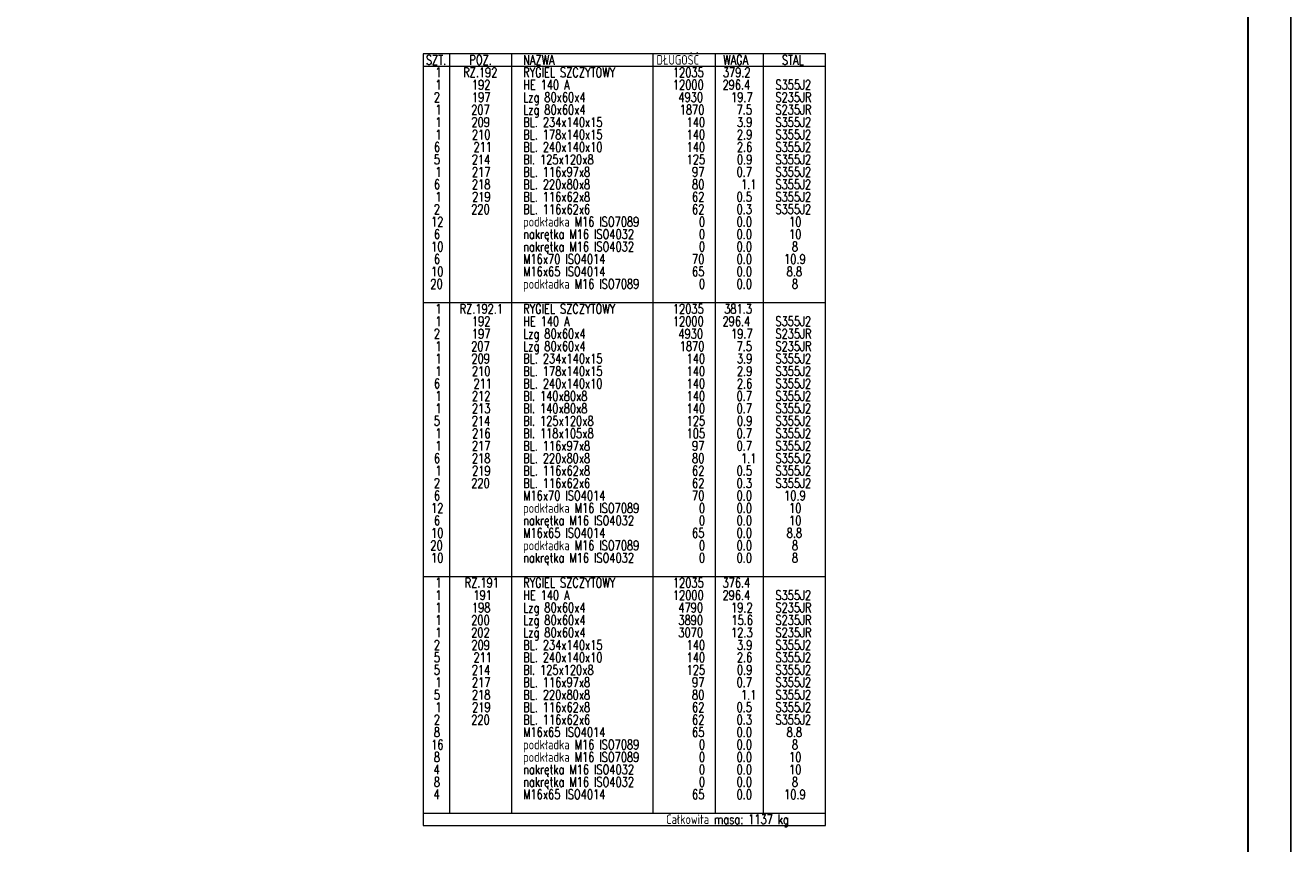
# Model space of a CAD drawing. Header units: millimetres. Extents: x -144 to 709, y 12312 to 12982.
# Tile 56 of 57: x 406 to 703, y 12504 to 12696. Entities that reach past the tile are written whole.
import ezdxf

# ---------------------------------------------------------------- set-up
doc = ezdxf.new("R2010")
doc.units = ezdxf.units.MM
doc.header["$LTSCALE"] = 10
doc.layers.add('_FORMATKA', color=8, linetype='Continuous', plot=False)
doc.layers.add('_RAMKA', color=7, linetype='Continuous', lineweight=35)
doc.layers.add('PS_DIM', color=4, linetype='Continuous', lineweight=13)
doc.styles.add('simplex', font='simplex.shx', dxfattribs={"width": 0.75})

# ---------------------------------------------------------------- blocks, each defined once
blk = doc.blocks.new('*U225')
at = {"layer": '_FORMATKA', "lineweight": -3}
blk.add_lwpolyline([(-841, 0), (0, 0), (0, 594), (-841, 594)], close=True, dxfattribs=at)
at = {"layer": '_RAMKA', "lineweight": -3, "const_width": 0.5}
blk.add_lwpolyline([(-811, 10), (-10, 10), (-10, 584), (-811, 584)], close=True, dxfattribs=at)
blk = doc.blocks.new('*X482')
at = {"color": 7}
for p, q in [((593.55, 12689.73), (499.05, 12689.73)), ((499.05, 12689.73), (499.05, 12508.38)), ((593.55, 12508.38), (593.55, 12689.73)), ((499.05, 12508.38), (593.55, 12508.38))]:
    blk.add_line(p, q, dxfattribs=at)
at = {"color": 3}
for p, q in [((505.24, 12689.73), (505.24, 12511.31)), ((519.86, 12689.73), (519.86, 12511.31)), ((553.05, 12689.73), (553.05, 12511.31)), ((567.67, 12689.73), (567.67, 12511.31)), ((578.92, 12689.73), (578.92, 12511.31)), ((499.05, 12686.81), (593.55, 12686.81)), ((499.05, 12631.23), (593.55, 12631.23)), ((499.05, 12566.88), (593.55, 12566.88)), ((499.05, 12511.31), (593.55, 12511.31))]:
    blk.add_line(p, q, dxfattribs=at)
at = {"color": 1, "style": 'simplex', "width": 0.75}
for s, p in [('SZT.', (499.73, 12687.15)), ('POZ.', (509.94, 12687.15)), ('NAZWA', (522.56, 12687.15)), ('DŁUGOŚĆ', (553.88, 12687.15)), ('WAGA', (569.55, 12687.15)), ('STAL', (583.34, 12687.15)), ('Całkowita masa: 1137 kg', (556.18, 12508.72))]:
    blk.add_text(s, height=2.25, dxfattribs=at).set_placement(p)
at = {"color": 3, "style": 'simplex', "width": 0.75}
for s, p in [('1', (501.94, 12684.22)), ('RZ.192', (508.49, 12684.22)), ('RYGIEL SZCZYTOWY', (522.56, 12684.22)), ('12035', (557.74, 12684.22)), ('379.2', (569.47, 12684.22)), ('1', (501.94, 12628.65)), ('RZ.192.1', (507.65, 12628.65)), ('RYGIEL SZCZYTOWY', (522.56, 12628.65)), ('12035', (557.74, 12628.65)), ('381.3', (569.8, 12628.65)), ('1', (501.94, 12564.3)), ('RZ.191', (508.85, 12564.3)), ('RYGIEL SZCZYTOWY', (522.56, 12564.3)), ('12035', (557.74, 12564.3)), ('376.4', (569.39, 12564.3))]:
    blk.add_text(s, height=2.25, dxfattribs=at).set_placement(p)
at = {"color": 4, "style": 'simplex', "width": 0.75}
for s, p in [('1', (501.94, 12681.3)), ('192', (510.54, 12681.3)), ('HE 140 A', (522.56, 12681.3)), ('12000', (557.74, 12681.3)), ('296.4', (569.39, 12681.3)), ('S355J2', (581.82, 12681.3)), ('2', (501.58, 12678.37)), ('197', (510.54, 12678.37)), ('Lzg 80x60x4', (522.56, 12678.37)), ('4930', (559.03, 12678.37)), ('19.7', (571.4, 12678.37)), ('S235JR', (581.82, 12678.37)), ('1', (501.94, 12675.45)), ('207', (510.38, 12675.45)), ('Lzg 80x60x4', (522.56, 12675.45)), ('1870', (559.35, 12675.45)), ('7.5', (572.69, 12675.45)), ('S235JR', (581.82, 12675.45)), ('1', (501.94, 12672.52)), ('209', (510.42, 12672.52)), ('BL. 234x140x15', (522.56, 12672.52)), ('140', (560.96, 12672.52)), ('3.9', (572.77, 12672.52)), ('S355J2', (581.82, 12672.52)), ('1', (501.94, 12669.6)), ('210', (510.54, 12669.6)), ('BL. 178x140x15', (522.56, 12669.6)), ('140', (560.96, 12669.6)), ('2.9', (572.77, 12669.6)), ('S355J2', (581.82, 12669.6)), ('6', (501.62, 12666.67)), ('211', (510.9, 12666.67)), ('BL. 240x140x10', (522.56, 12666.67)), ('140', (560.96, 12666.67)), ('2.6', (572.77, 12666.67)), ('S355J2', (581.82, 12666.67)), ('5', (501.58, 12663.75)), ('214', (510.5, 12663.75)), ('Bl. 125x120x8', (522.56, 12663.75)), ('125', (560.96, 12663.75)), ('0.9', (572.77, 12663.75)), ('S355J2', (581.82, 12663.75)), ('1', (501.94, 12660.82)), ('217', (510.54, 12660.82)), ('BL. 116x97x8', (522.56, 12660.82)), ('97', (562.24, 12660.82)), ('0.7', (572.69, 12660.82)), ('S355J2', (581.82, 12660.82)), ('6', (501.62, 12657.9)), ('218', (510.54, 12657.9)), ('BL. 220x80x8', (522.56, 12657.9)), ('80', (562.24, 12657.9)), ('1.1', (573.73, 12657.9)), ('S355J2', (581.82, 12657.9)), ('1', (501.94, 12654.97)), ('219', (510.58, 12654.97)), ('BL. 116x62x8', (522.56, 12654.97)), ('62', (562.24, 12654.97)), ('0.5', (572.69, 12654.97)), ('S355J2', (581.82, 12654.97)), ('2', (501.58, 12652.05)), ('220', (510.38, 12652.05)), ('BL. 116x62x6', (522.56, 12652.05)), ('62', (562.24, 12652.05)), ('0.3', (572.69, 12652.05)), ('S355J2', (581.82, 12652.05)), ('12', (500.94, 12649.12)), ('podkładka M16 ISO7089', (522.56, 12649.12)), ('nakrętka M16 ISO4032', (522.56, 12646.2)), ('0', (563.85, 12649.12)), ('0.0', (572.69, 12649.12)), ('10', (585.03, 12649.12)), ('6', (501.62, 12646.2)), ('nakrętka M16 ISO4032', (522.56, 12643.27)), ('0', (563.85, 12646.2)), ('0.0', (572.69, 12646.2)), ('10', (585.03, 12646.2)), ('10', (500.94, 12643.27)), ('0', (563.85, 12643.27)), ('0.0', (572.69, 12643.27)), ('8', (585.67, 12643.27)), ('6', (501.62, 12640.35)), ('M16x70 ISO4014', (522.56, 12640.35)), ('70', (562.24, 12640.35)), ('0.0', (572.69, 12640.35)), ('10.9', (583.87, 12640.35)), ('10', (500.94, 12637.42)), ('podkładka M16 ISO7089', (522.56, 12634.5)), ('M16x65 ISO4014', (522.56, 12637.42)), ('65', (562.24, 12637.42)), ('0.0', (572.69, 12637.42)), ('8.8', (584.47, 12637.42)), ('20', (500.78, 12634.5)), ('0', (563.85, 12634.5)), ('0.0', (572.69, 12634.5)), ('8', (585.67, 12634.5)), ('1', (501.94, 12625.72)), ('192', (510.54, 12625.72)), ('HE 140 A', (522.56, 12625.72)), ('12000', (557.74, 12625.72)), ('296.4', (569.39, 12625.72)), ('S355J2', (581.82, 12625.72)), ('2', (501.58, 12622.8)), ('207', (510.38, 12619.87)), ('197', (510.54, 12622.8)), ('Lzg 80x60x4', (522.56, 12622.8)), ('Lzg 80x60x4', (522.56, 12619.87)), ('4930', (559.03, 12622.8)), ('1870', (559.35, 12619.87)), ('19.7', (571.4, 12622.8)), ('S235JR', (581.82, 12622.8)), ('S235JR', (581.82, 12619.87)), ('1', (501.94, 12619.87)), ('1', (501.94, 12616.95)), ('209', (510.42, 12616.95)), ('BL. 234x140x15', (522.56, 12616.95)), ('140', (560.96, 12616.95)), ('7.5', (572.69, 12619.87)), ('3.9', (572.77, 12616.95)), ('S355J2', (581.82, 12616.95)), ('1', (501.94, 12614.02)), ('210', (510.54, 12614.02)), ('BL. 178x140x15', (522.56, 12614.02)), ('140', (560.96, 12614.02)), ('2.9', (572.77, 12614.02)), ('S355J2', (581.82, 12614.02)), ('6', (501.62, 12611.1)), ('211', (510.9, 12611.1)), ('BL. 240x140x10', (522.56, 12611.1)), ('140', (560.96, 12611.1)), ('2.6', (572.77, 12611.1)), ('S355J2', (581.82, 12611.1)), ('1', (501.94, 12608.17)), ('212', (510.54, 12608.17)), ('Bl. 140x80x8', (522.56, 12608.17)), ('140', (560.96, 12608.17)), ('0.7', (572.69, 12608.17)), ('S355J2', (581.82, 12608.17)), ('1', (501.94, 12605.25)), ('213', (510.54, 12605.25)), ('Bl. 140x80x8', (522.56, 12605.25)), ('140', (560.96, 12605.25)), ('0.7', (572.69, 12605.25)), ('S355J2', (581.82, 12605.25)), ('5', (501.58, 12602.32)), ('214', (510.5, 12602.32)), ('Bl. 125x120x8', (522.56, 12602.32)), ('125', (560.96, 12602.32)), ('0.9', (572.77, 12602.32)), ('S355J2', (581.82, 12602.32)), ('1', (501.94, 12599.4)), ('216', (510.58, 12599.4)), ('Bl. 118x105x8', (522.56, 12599.4)), ('105', (560.96, 12599.4)), ('0.7', (572.69, 12599.4)), ('S355J2', (581.82, 12599.4)), ('1', (501.94, 12596.47)), ('217', (510.54, 12596.47)), ('BL. 116x97x8', (522.56, 12596.47)), ('97', (562.24, 12596.47)), ('0.7', (572.69, 12596.47)), ('S355J2', (581.82, 12596.47)), ('6', (501.62, 12593.55)), ('218', (510.54, 12593.55)), ('BL. 220x80x8', (522.56, 12593.55)), ('80', (562.24, 12593.55)), ('1.1', (573.73, 12593.55)), ('S355J2', (581.82, 12593.55)), ('1', (501.94, 12590.62)), ('219', (510.58, 12590.62)), ('BL. 116x62x8', (522.56, 12590.62)), ('62', (562.24, 12590.62)), ('0.5', (572.69, 12590.62)), ('S355J2', (581.82, 12590.62)), ('2', (501.58, 12587.7)), ('220', (510.38, 12587.7)), ('BL. 116x62x6', (522.56, 12587.7)), ('62', (562.24, 12587.7)), ('0.3', (572.69, 12587.7)), ('S355J2', (581.82, 12587.7)), ('6', (501.62, 12584.77)), ('M16x70 ISO4014', (522.56, 12584.77)), ('70', (562.24, 12584.77)), ('0.0', (572.69, 12584.77)), ('10.9', (583.87, 12584.77)), ('12', (500.94, 12581.85)), ('podkładka M16 ISO7089', (522.56, 12581.85)), ('0', (563.85, 12581.85)), ('0.0', (572.69, 12581.85)), ('10', (585.03, 12581.85)), ('6', (501.62, 12578.92)), ('nakrętka M16 ISO4032', (522.56, 12578.92)), ('0', (563.85, 12578.92)), ('0.0', (572.69, 12578.92)), ('10', (585.03, 12578.92)), ('10', (500.94, 12576)), ('M16x65 ISO4014', (522.56, 12576)), ('65', (562.24, 12576)), ('0.0', (572.69, 12576)), ('8.8', (584.47, 12576)), ('20', (500.78, 12573.07)), ('podkładka M16 ISO7089', (522.56, 12573.07)), ('0', (563.85, 12573.07)), ('0.0', (572.69, 12573.07)), ('8', (585.67, 12573.07)), ('10', (500.94, 12570.15)), ('nakrętka M16 ISO4032', (522.56, 12570.15)), ('0', (563.85, 12570.15)), ('0.0', (572.69, 12570.15)), ('8', (585.67, 12570.15)), ('1', (501.94, 12561.37)), ('191', (510.9, 12561.37)), ('HE 140 A', (522.56, 12561.37)), ('12000', (557.74, 12561.37)), ('296.4', (569.39, 12561.37)), ('S355J2', (581.82, 12561.37)), ('1', (501.94, 12558.45)), ('198', (510.54, 12558.45)), ('Lzg 80x60x4', (522.56, 12558.45)), ('4790', (559.03, 12558.45)), ('19.2', (571.4, 12558.45)), ('S235JR', (581.82, 12558.45)), ('1', (501.94, 12555.52)), ('200', (510.38, 12555.52)), ('Lzg 80x60x4', (522.56, 12555.52)), ('3890', (559.03, 12555.52)), ('15.6', (571.48, 12555.52)), ('S235JR', (581.82, 12555.52)), ('1', (501.94, 12552.6)), ('202', (510.38, 12552.6)), ('Lzg 80x60x4', (522.56, 12552.6)), ('3070', (559.03, 12552.6)), ('12.3', (571.4, 12552.6)), ('S235JR', (581.82, 12552.6)), ('2', (501.58, 12549.67)), ('209', (510.42, 12549.67)), ('BL. 234x140x15', (522.56, 12549.67)), ('140', (560.96, 12549.67)), ('3.9', (572.77, 12549.67)), ('S355J2', (581.82, 12549.67)), ('5', (501.58, 12546.75)), ('211', (510.9, 12546.75)), ('BL. 240x140x10', (522.56, 12546.75)), ('140', (560.96, 12546.75)), ('2.6', (572.77, 12546.75)), ('S355J2', (581.82, 12546.75)), ('5', (501.58, 12543.82)), ('214', (510.5, 12543.82)), ('Bl. 125x120x8', (522.56, 12543.82)), ('125', (560.96, 12543.82)), ('0.9', (572.77, 12543.82)), ('S355J2', (581.82, 12543.82)), ('1', (501.94, 12540.9)), ('217', (510.54, 12540.9)), ('BL. 116x97x8', (522.56, 12540.9)), ('97', (562.24, 12540.9)), ('0.7', (572.69, 12540.9)), ('S355J2', (581.82, 12540.9)), ('5', (501.58, 12537.97)), ('218', (510.54, 12537.97)), ('BL. 220x80x8', (522.56, 12537.97)), ('80', (562.24, 12537.97)), ('1.1', (573.73, 12537.97)), ('S355J2', (581.82, 12537.97)), ('1', (501.94, 12535.05)), ('219', (510.58, 12535.05)), ('BL. 116x62x8', (522.56, 12535.05)), ('62', (562.24, 12535.05)), ('0.5', (572.69, 12535.05)), ('S355J2', (581.82, 12535.05)), ('2', (501.58, 12532.12)), ('220', (510.38, 12532.12)), ('BL. 116x62x6', (522.56, 12532.12)), ('62', (562.24, 12532.12)), ('0.3', (572.69, 12532.12)), ('S355J2', (581.82, 12532.12)), ('8', (501.58, 12529.2)), ('M16x65 ISO4014', (522.56, 12529.2)), ('65', (562.24, 12529.2)), ('0.0', (572.69, 12529.2)), ('8.8', (584.47, 12529.2)), ('16', (500.98, 12526.27)), ('podkładka M16 ISO7089', (522.56, 12526.27)), ('0', (563.85, 12526.27)), ('0.0', (572.69, 12526.27)), ('8', (585.67, 12526.27)), ('8', (501.58, 12523.35)), ('podkładka M16 ISO7089', (522.56, 12523.35)), ('0', (563.85, 12523.35)), ('0.0', (572.69, 12523.35)), ('10', (585.03, 12523.35)), ('4', (501.54, 12520.42)), ('nakrętka M16 ISO4032', (522.56, 12520.42)), ('0', (563.85, 12520.42)), ('0.0', (572.69, 12520.42)), ('10', (585.03, 12520.42)), ('8', (501.58, 12517.5)), ('nakrętka M16 ISO4032', (522.56, 12517.5)), ('0', (563.85, 12517.5)), ('0.0', (572.69, 12517.5)), ('8', (585.67, 12517.5)), ('4', (501.54, 12514.57)), ('M16x65 ISO4014', (522.56, 12514.57)), ('65', (562.24, 12514.57)), ('0.0', (572.69, 12514.57)), ('10.9', (583.87, 12514.57))]:
    blk.add_text(s, height=2.25, dxfattribs=at).set_placement(p)

msp = doc.modelspace()

# ---------------------------------------------------------------- block references
at = {"layer": 'PS_DIM'}
msp.add_blockref('*U225', (702.84, 12311.98), dxfattribs=at)
at = {"layer": 'PS_DIM', "color": 2, "linetype": 'Continuous'}
msp.add_blockref('*X482', (0, 0), dxfattribs=at)

doc.saveas('drawing.dxf')
